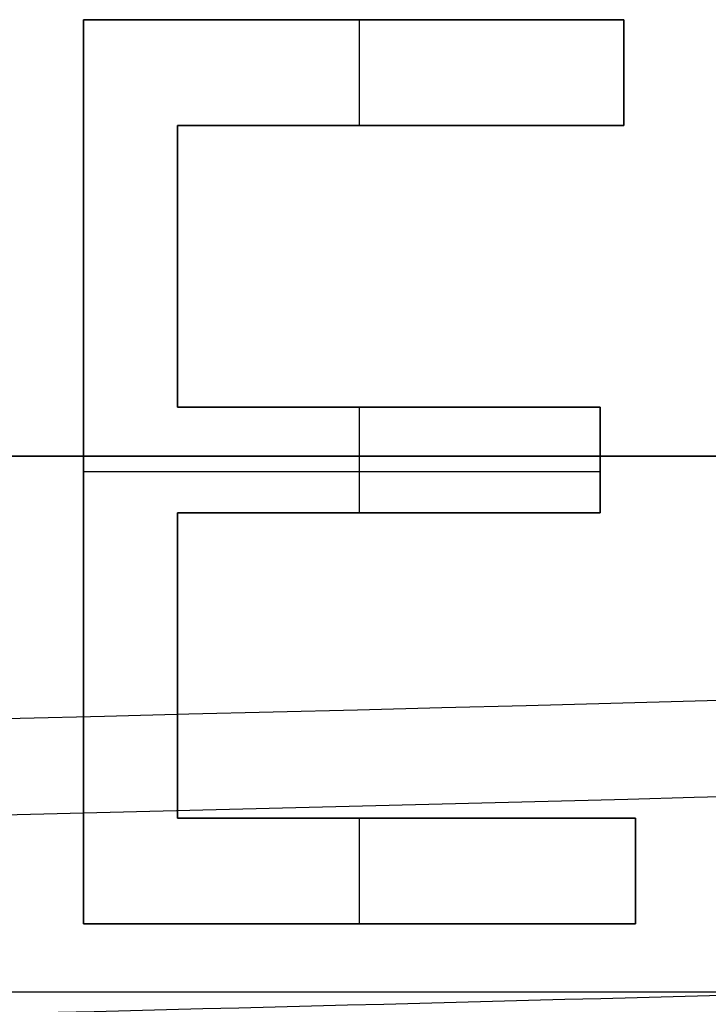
# Model space of a CAD drawing. Header units: millimetres. Extents: x -68 to 68, y -70 to 54.
# Tile 57 of 83: x 24.59 to 26.54, y -53.06 to -50.26. Entities that reach past the tile are written whole.
import ezdxf

# ---------------------------------------------------------------- set-up
doc = ezdxf.new("R2010")
doc.units = ezdxf.units.MM
doc.layers.add('Layer 01', color=7, linetype='Continuous', true_color=0x000000)

# ---------------------------------------------------------------- blocks, each defined once
blk = doc.blocks.new('Open CASCADE STEP translator 6.8 1.1.1.step')
at = {"layer": 'Layer 01', "color": 96, "true_color": 0x008000}
blk.add_line((60.3, -71.5, 0.8007), (114, -71.5, 0.8007), dxfattribs=at)
for points in [[(114, -71.5), (87.15, -71.5), (60.3, -71.5)], [(60.3, -71.5, 1.6014), (87.15, -71.5, 1.6014), (114, -71.5, 1.6014)]]:
    blk.add_open_spline(points, degree=2, dxfattribs=at)
blk = doc.blocks.new('Board.step')
at = {"layer": 'Layer 01'}
blk.add_blockref('Open CASCADE STEP translator 6.8 1.1.1.step', (0, 0, -1.6014), dxfattribs=at)
blk = doc.blocks.new('MC403-X_A_090322_MultipleBody.step')
at = {"layer": 'Layer 01'}
blk.add_blockref('Board.step', (0, 0), dxfattribs=at)
blk = doc.blocks.new('MC403-X_A_090322_MultipleBody 090322')
at = {"layer": 'Layer 01'}
blk.add_blockref('MC403-X_A_090322_MultipleBody.step', (0, 0), dxfattribs=at)
blk = doc.blocks.new('TRO-13-001 MC403 CASTING270122')
at = {"layer": 'Layer 01', "color": 7, "true_color": 0xdde8ff, "extrusion": (0, 0, -1)}
blk.add_arc((0, 943.7193, -0.6), 997.4575, 267.016966, 270.0710941, dxfattribs=at)
at = {"layer": 'Layer 01', "color": 7, "true_color": 0xdde8ff}
blk.add_arc((0, 943.7193, -9.5), 997.1048, 271.2182893, 271.9744892, dxfattribs=at)
blk = doc.blocks.new('TRO-13-003 MC403 FRONT CASING270122')
at = {"layer": 'Layer 01', "color": 254, "true_color": 0xcad1ee}
for p, q in [((24.7669, -52.8283, 10.75), (24.7669, -50.26, 10.75)), ((24.7669, -50.26, 10.75), (26.3012, -50.26, 10.75)), ((25.534, -50.26, 10.9), (25.534, -50.26, 10.6)), ((25.5507, -50.5601, 10.6), (25.5507, -50.26, 10.6)), ((26.3012, -50.5601, 10.75), (26.3012, -50.26, 10.75)), ((26.3012, -50.4101, 10.6), (26.3012, -50.4101, 10.9)), ((25.0337, -50.5601, 10.75), (26.3012, -50.5601, 10.75)), ((25.0337, -51.3607, 10.75), (25.0337, -50.5601, 10.75)), ((25.6674, -50.5601, 10.6), (25.6674, -50.5601, 10.9)), ((25.0337, -50.9604, 10.6), (25.0337, -50.9604, 10.9)), ((25.0337, -51.3607, 10.75), (26.2345, -51.3607, 10.75)), ((25.5507, -51.6609, 10.6), (25.5507, -51.3607, 10.6)), ((25.6341, -51.3607, 10.9), (25.6341, -51.3607, 10.6)), ((26.2345, -51.6609, 10.75), (26.2345, -51.3607, 10.75)), ((26.2345, -51.5108, 10.6), (26.2345, -51.5108, 10.9)), ((24.7669, -51.5441, 10.9), (24.7669, -51.5441, 10.6)), ((26.2345, -51.5441, 10.6), (24.7669, -51.5441, 10.6)), ((25.0337, -51.6609, 10.75), (26.2345, -51.6609, 10.75)), ((25.0337, -52.5281, 10.75), (25.0337, -51.6609, 10.75)), ((25.6341, -51.6609, 10.6), (25.6341, -51.6609, 10.9)), ((25.0337, -52.0945, 10.6), (25.0337, -52.0945, 10.9)), ((25.0337, -52.5281, 10.75), (26.3345, -52.5281, 10.75)), ((25.5507, -52.8283, 10.6), (25.5507, -52.5281, 10.6)), ((25.6841, -52.5281, 10.9), (25.6841, -52.5281, 10.6)), ((26.3345, -52.8283, 10.75), (26.3345, -52.5281, 10.75)), ((26.3345, -52.6782, 10.6), (26.3345, -52.6782, 10.9)), ((24.7669, -52.8283, 10.75), (26.3345, -52.8283, 10.75)), ((25.5507, -52.8283, 10.6), (25.5507, -52.8283, 10.9)), ((52.0413, -53.0228, 0.6), (21.2241, -53.0228, 0.6))]:
    blk.add_line(p, q, dxfattribs=at)
at = {"layer": 'Layer 01', "color": 254, "true_color": 0xcad1ee, "extrusion": (0, 0, -1)}
for centre, radius, end in [((0, 943.7193, -8.41), 996.268, 270.1981532), ((0, 943.7193, -10.9), 997.7343, 270.0337856)]:
    blk.add_arc(centre, radius, 266.670341, end, dxfattribs=at)
at = {"layer": 'Layer 01', "color": 254, "true_color": 0xcad1ee}
blk.add_arc((0, 943.7193, 0.6), 996.5407, 271.2203656, 272.6077392, dxfattribs=at)
at = {"layer": 'Layer 01', "color": 254, "true_color": 0xcad1ee, "extrusion": (-6.09475e-19, -1.03359e-15, -1)}
blk.add_arc((0, 943.7193, -10.9), 997.7343, 266.670341, 270.0337856, dxfattribs=at)
at = {"layer": 'Layer 01', "color": 254, "true_color": 0xcad1ee}
for points in [[(24.7669, -50.26, 10.9), (24.7669, -51.5441, 10.9), (24.7669, -52.8283, 10.9)], [(26.3012, -50.26, 10.9), (25.534, -50.26, 10.9), (24.7669, -50.26, 10.9)], [(24.7669, -52.8283, 10.6), (24.7669, -51.5441, 10.6), (24.7669, -50.26, 10.6)], [(24.7669, -50.26, 10.6), (24.7669, -50.26, 10.75), (24.7669, -50.26, 10.9)], [(24.7669, -50.26, 10.6), (25.534, -50.26, 10.6), (26.3012, -50.26, 10.6)], [(26.3012, -50.5601, 10.9), (26.3012, -50.4101, 10.9), (26.3012, -50.26, 10.9)], [(26.3012, -50.26, 10.6), (26.3012, -50.26, 10.75), (26.3012, -50.26, 10.9)], [(26.3012, -50.26, 10.6), (26.3012, -50.4101, 10.6), (26.3012, -50.5601, 10.6)], [(25.0337, -50.5601, 10.9), (25.6674, -50.5601, 10.9), (26.3012, -50.5601, 10.9)], [(25.0337, -51.3607, 10.9), (25.0337, -50.9604, 10.9), (25.0337, -50.5601, 10.9)], [(26.3012, -50.5601, 10.6), (25.6674, -50.5601, 10.6), (25.0337, -50.5601, 10.6)], [(25.0337, -50.5601, 10.6), (25.0337, -50.5601, 10.75), (25.0337, -50.5601, 10.9)], [(25.0337, -50.5601, 10.6), (25.0337, -50.9604, 10.6), (25.0337, -51.3607, 10.6)], [(26.3012, -50.5601, 10.6), (26.3012, -50.5601, 10.75), (26.3012, -50.5601, 10.9)], [(26.2345, -51.3607, 10.9), (25.6341, -51.3607, 10.9), (25.0337, -51.3607, 10.9)], [(25.0337, -51.3607, 10.6), (25.0337, -51.3607, 10.75), (25.0337, -51.3607, 10.9)], [(25.0337, -51.3607, 10.6), (25.6341, -51.3607, 10.6), (26.2345, -51.3607, 10.6)], [(26.2345, -51.6609, 10.9), (26.2345, -51.5108, 10.9), (26.2345, -51.3607, 10.9)], [(26.2345, -51.3607, 10.6), (26.2345, -51.3607, 10.75), (26.2345, -51.3607, 10.9)], [(26.2345, -51.3607, 10.6), (26.2345, -51.5108, 10.6), (26.2345, -51.6609, 10.6)], [(25.0337, -51.6609, 10.9), (25.6341, -51.6609, 10.9), (26.2345, -51.6609, 10.9)], [(25.0337, -52.5281, 10.9), (25.0337, -52.0945, 10.9), (25.0337, -51.6609, 10.9)], [(26.2345, -51.6609, 10.6), (25.6341, -51.6609, 10.6), (25.0337, -51.6609, 10.6)], [(25.0337, -51.6609, 10.6), (25.0337, -51.6609, 10.75), (25.0337, -51.6609, 10.9)], [(25.0337, -51.6609, 10.6), (25.0337, -52.0945, 10.6), (25.0337, -52.5281, 10.6)], [(26.2345, -51.6609, 10.6), (26.2345, -51.6609, 10.75), (26.2345, -51.6609, 10.9)], [(26.3345, -52.5281, 10.9), (25.6841, -52.5281, 10.9), (25.0337, -52.5281, 10.9)], [(25.0337, -52.5281, 10.6), (25.0337, -52.5281, 10.75), (25.0337, -52.5281, 10.9)], [(25.0337, -52.5281, 10.6), (25.6841, -52.5281, 10.6), (26.3345, -52.5281, 10.6)], [(26.3345, -52.8283, 10.9), (26.3345, -52.6782, 10.9), (26.3345, -52.5281, 10.9)], [(26.3345, -52.5281, 10.6), (26.3345, -52.5281, 10.75), (26.3345, -52.5281, 10.9)], [(26.3345, -52.5281, 10.6), (26.3345, -52.6782, 10.6), (26.3345, -52.8283, 10.6)], [(24.7669, -52.8283, 10.9), (25.5507, -52.8283, 10.9), (26.3345, -52.8283, 10.9)], [(26.3345, -52.8283, 10.6), (25.5507, -52.8283, 10.6), (24.7669, -52.8283, 10.6)], [(24.7669, -52.8283, 10.6), (24.7669, -52.8283, 10.75), (24.7669, -52.8283, 10.9)], [(26.3345, -52.8283, 10.9), (26.3345, -52.8283, 10.75), (26.3345, -52.8283, 10.6)]]:
    blk.add_open_spline(points, degree=2, dxfattribs=at)

msp = doc.modelspace()

# ---------------------------------------------------------------- block references
at = {"layer": 'Layer 01'}
for name, p in [('TRO-13-001 MC403 CASTING270122', (0, 0)), ('TRO-13-003 MC403 FRONT CASING270122', (0, 0)), ('MC403-X_A_090322_MultipleBody 090322', (-60, 20, 1.6014))]:
    msp.add_blockref(name, p, dxfattribs=at)

doc.saveas('drawing.dxf')
